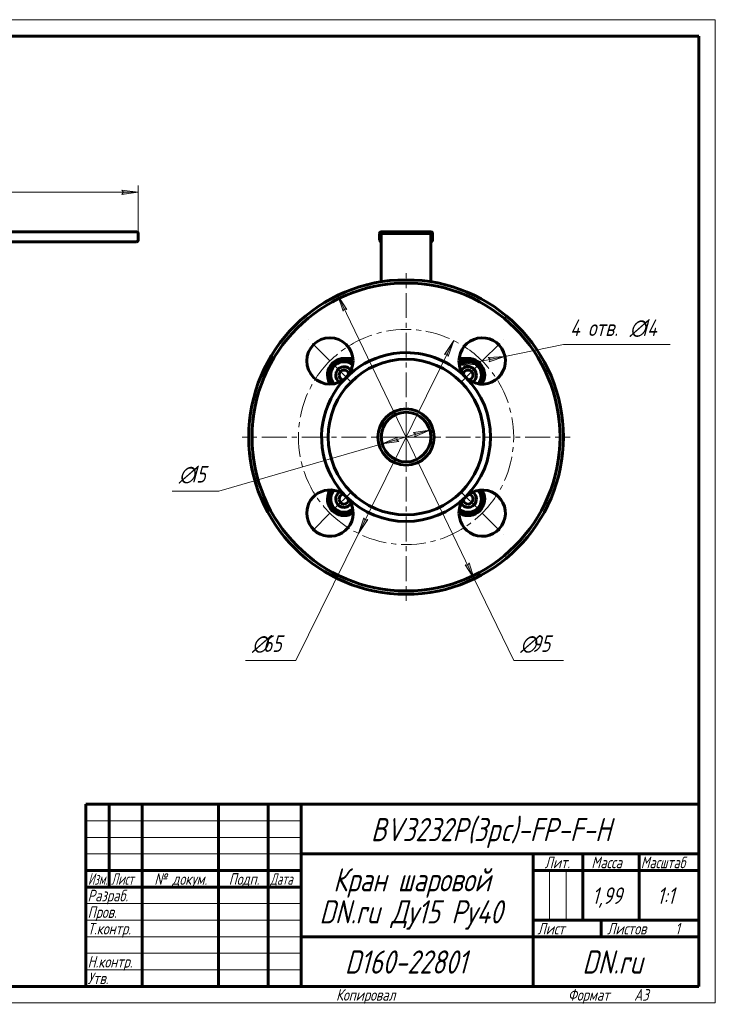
# Model space of a CAD drawing. Header units: millimetres. Extents: x 0 to 420, y 0 to 297.
# Tile 7 of 7: x 210 to 420, y 0 to 297. Entities that reach past the tile are written whole.
import ezdxf

# ---------------------------------------------------------------- set-up
doc = ezdxf.new("R2010")
doc.units = ezdxf.units.MM
for name, pattern in [('K5LT_AXLED', [12, 7.5, -1.5, 1.5, -1.5]), ('K5LT_BASIC', [0]), ('K5LT_THIN', [0])]:
    doc.linetypes.add(name, pattern=pattern)
doc.layers.add('Системный слой', color=7, linetype='Continuous')
doc.layers.add('Системный слой (1)', color=7, linetype='Continuous', true_color=0x6c6c6c)
doc.styles.add('KDIMTEXTSTYLE', font='GOST_AU.SHX', dxfattribs={"width": 0.96, "oblique": 15, "height": 5})
doc.styles.add('KTEXTSTYLE', font='GOST_AU.SHX', dxfattribs={"width": 0.96, "height": 5})
doc.dimstyles.new('KDIMSTYLE (1.00)', dxfattribs={"dimtxt": 5, "dimasz": 1, "dimexe": 2, "dimexo": 0, "dimgap": 1, "dimtad": 1, "dimtxsty": 'KDIMTEXTSTYLE', "dimsah": 1, "dimcen": 0, "dimdle": 1, "dimadec": 0, "dimazin": 0, "dimtfac": 0.667, "dimtmove": 0, "dimatfit": 3, "dimfxl": 1, "dimtvp": 1, "dimtolj": 1, "dimtzin": 0, "dimarcsym": 0})

# ---------------------------------------------------------------- blocks, each defined once
blk = doc.blocks.new('D2')
at = {"layer": 'Системный слой (1)'}
for points in [[(116.8, 244.9), (121.8, 245.55), (121.3, 244.9), (121.8, 244.24)], [(245.8, 244.9), (240.8, 245.55), (241.3, 244.9), (240.8, 244.24)]]:
    blk.add_hatch(color=7, dxfattribs=at).paths.add_polyline_path(points)
at = {"layer": 'Системный слой (1)', "color": 7, "linetype": 'K5LT_THIN', "lineweight": 18}
for p, q in [((116.8, 213.93), (116.8, 246.9)), ((245.8, 232.43), (245.8, 246.9)), ((116.8, 244.9), (121.8, 245.55)), ((121.8, 244.24), (116.8, 244.9)), ((121.8, 245.55), (121.3, 244.9)), ((121.3, 244.9), (121.8, 244.24)), ((241.3, 244.9), (240.8, 245.55)), ((240.8, 245.55), (245.8, 244.9)), ((245.8, 244.9), (240.8, 244.24)), ((240.8, 244.24), (241.3, 244.9))]:
    blk.add_line(p, q, dxfattribs=at)
blk.add_wipeout([(189.66, 245.9), (189.66, 253.28), (199.53, 253.28), (199.53, 245.9)]).dxf.layer = 'Системный слой (1)'
blk.add_line((245.8, 244.9), (116.8, 244.9), dxfattribs=at)
at = {"layer": 'Системный слой (1)', "color": 7, "insert": (189.66, 252.48), "char_height": 5, "attachment_point": 1, "style": 'KTEXTSTYLE'}
blk.add_mtext('\\H5.0;\\W1.000;\\Q15;\\Q15;\\W0.965;129', dxfattribs=at)
blk = doc.blocks.new('KDIMARROW_01')
at = {"layer": 'Системный слой'}
blk.add_hatch(color=0, dxfattribs=at).paths.add_polyline_path([(0, 0), (-5, 0.66), (-4.5, 0), (-5, -0.66)])
at = {"layer": 'Системный слой', "color": 0, "linetype": 'K5LT_THIN', "lineweight": 18}
for p, q in [((-4.5, 0), (-5, 0.66)), ((-5, 0.66), (0, 0)), ((0, 0), (-5, -0.66)), ((-5, -0.66), (-4.5, 0))]:
    blk.add_line(p, q, dxfattribs=at)
at = {"layer": 'Системный слой (1)', "color": 0, "linetype": 'K5LT_THIN', "lineweight": 18}
blk.add_line((116.8, 170.93), (115.8, 170.93), dxfattribs=at)
blk = doc.blocks.new('D5')
at = {"layer": 'Системный слой (1)'}
for points in [[(308.79, 209.51), (306.03, 213.73), (307.61, 208.94), (307.98, 209.67)], [(347.25, 128.14), (345.67, 132.93), (345.3, 132.19), (344.49, 132.36)]]:
    blk.add_hatch(color=7, dxfattribs=at).paths.add_polyline_path(points)
at = {"layer": 'Системный слой (1)', "color": 7, "linetype": 'K5LT_THIN', "lineweight": 18}
for p, q in [((306.03, 213.73), (308.79, 209.51)), ((307.61, 208.94), (306.03, 213.73)), ((306.03, 213.73), (347.25, 128.14)), ((307.98, 209.67), (307.61, 208.94)), ((308.79, 209.51), (307.98, 209.67)), ((347.25, 128.14), (344.49, 132.36)), ((344.49, 132.36), (345.3, 132.19)), ((345.3, 132.19), (345.67, 132.93)), ((345.67, 132.93), (347.25, 128.14)), ((347.25, 128.14), (359.14, 103.45))]:
    blk.add_line(p, q, dxfattribs=at)
blk.add_wipeout([(361.14, 104.45), (361.14, 111.83), (371.78, 111.83), (371.78, 104.45)]).dxf.layer = 'Системный слой (1)'
blk.add_line((359.14, 103.45), (374.22, 103.45), dxfattribs=at)
at = {"layer": 'Системный слой (1)', "color": 7, "char_height": 5, "attachment_point": 1, "style": 'KTEXTSTYLE'}
for s, insert in [('\\H5.0;\\W1.000;\\Q15;\\Q15;\\W0.965;∅', (361.14, 111.04)), ('\\H5.0;\\W1.000;\\Q15;\\Q15;\\W0.965;95', (364.45, 111.04))]:
    blk.add_mtext(s, dxfattribs=dict(at, insert=insert))
blk = doc.blocks.new('D6')
at = {"layer": 'Системный слой (1)'}
for points in [[(339.4, 195.3), (341.03, 200.07), (338.22, 195.88), (339.03, 196.04)], [(312.25, 141.79), (315.06, 145.98), (314.25, 145.82), (313.88, 146.56)]]:
    blk.add_hatch(color=7, dxfattribs=at).paths.add_polyline_path(points)
at = {"layer": 'Системный слой (1)', "color": 7, "linetype": 'K5LT_THIN', "lineweight": 18}
for p, q in [((341.03, 200.07), (312.25, 141.79)), ((338.22, 195.88), (341.03, 200.07)), ((341.03, 200.07), (339.4, 195.3)), ((339.03, 196.04), (338.22, 195.88)), ((339.4, 195.3), (339.03, 196.04)), ((312.25, 141.79), (313.88, 146.56)), ((315.06, 145.98), (312.25, 141.79)), ((313.88, 146.56), (314.25, 145.82)), ((314.25, 145.82), (315.06, 145.98)), ((312.25, 141.79), (293.33, 103.45))]:
    blk.add_line(p, q, dxfattribs=at)
blk.add_wipeout([(280.12, 104.45), (280.12, 111.83), (290.88, 111.83), (290.88, 104.45)]).dxf.layer = 'Системный слой (1)'
blk.add_line((293.33, 103.45), (278.12, 103.45), dxfattribs=at)
at = {"layer": 'Системный слой (1)', "color": 7, "char_height": 5, "attachment_point": 1, "style": 'KTEXTSTYLE'}
for s, insert in [('\\H5.0;\\W1.000;\\Q15;\\Q15;\\W0.965;∅', (280.12, 111.04)), ('\\H5.0;\\W1.000;\\Q15;\\Q15;\\W0.965;65', (283.42, 111.04))]:
    blk.add_mtext(s, dxfattribs=dict(at, insert=insert))
blk = doc.blocks.new('D7')
at = {"layer": 'Системный слой (1)'}
for points in [[(329.22, 170.99), (333.85, 173.01), (328.86, 172.26), (329.52, 171.76)], [(324.42, 169.61), (323.76, 170.1), (324.06, 170.87), (319.43, 168.85)]]:
    blk.add_hatch(color=7, dxfattribs=at).paths.add_polyline_path(points)
at = {"layer": 'Системный слой (1)', "color": 7, "linetype": 'K5LT_THIN', "lineweight": 18}
for p, q in [((333.85, 173.01), (319.43, 168.85)), ((328.86, 172.26), (333.85, 173.01)), ((333.85, 173.01), (329.22, 170.99)), ((319.43, 168.85), (324.06, 170.87)), ((324.42, 169.61), (319.43, 168.85)), ((324.06, 170.87), (323.76, 170.1)), ((323.76, 170.1), (324.42, 169.61)), ((329.52, 171.76), (328.86, 172.26)), ((329.22, 170.99), (329.52, 171.76)), ((319.43, 168.85), (270.07, 154.61))]:
    blk.add_line(p, q, dxfattribs=at)
blk.add_wipeout([(258.05, 155.61), (258.05, 162.99), (267.67, 162.99), (267.67, 155.61)]).dxf.layer = 'Системный слой (1)'
blk.add_line((270.07, 154.61), (256.05, 154.61), dxfattribs=at)
at = {"layer": 'Системный слой (1)', "color": 7, "char_height": 5, "attachment_point": 1, "style": 'KTEXTSTYLE'}
for s, insert in [('\\H5.0;\\W1.000;\\Q15;\\Q15;\\W0.965;∅', (258.05, 162.19)), ('\\H5.0;\\W1.000;\\Q15;\\Q15;\\W0.965;15', (261.36, 162.19))]:
    blk.add_mtext(s, dxfattribs=dict(at, insert=insert))
blk = doc.blocks.new('D8')
at = {"layer": 'Системный слой (1)'}
for points in [[(347.79, 192.87), (347.17, 193.42), (347.53, 194.16), (342.76, 192.53)], [(351.71, 193.66), (356.48, 195.3), (351.45, 194.95), (352.07, 194.41)]]:
    blk.add_hatch(color=7, dxfattribs=at).paths.add_polyline_path(points)
at = {"layer": 'Системный слой (1)', "color": 7, "linetype": 'K5LT_THIN', "lineweight": 18}
for p, q in [((356.48, 195.3), (374.14, 198.86)), ((342.76, 192.53), (356.48, 195.3)), ((342.76, 192.53), (347.53, 194.16)), ((347.53, 194.16), (347.17, 193.42)), ((347.17, 193.42), (347.79, 192.87)), ((351.45, 194.95), (356.48, 195.3)), ((352.07, 194.41), (351.45, 194.95)), ((356.48, 195.3), (351.71, 193.66)), ((351.71, 193.66), (352.07, 194.41)), ((347.79, 192.87), (342.76, 192.53))]:
    blk.add_line(p, q, dxfattribs=at)
blk.add_wipeout([(376.14, 199.86), (376.14, 207.24), (403.29, 207.24), (403.29, 199.86)]).dxf.layer = 'Системный слой (1)'
blk.add_line((374.14, 198.86), (406.42, 198.86), dxfattribs=at)
at = {"layer": 'Системный слой (1)', "color": 7, "char_height": 5, "attachment_point": 1, "style": 'KTEXTSTYLE'}
for s, insert in [('\\H5.0;\\W1.000;\\Q15;\\Q15;\\W0.965;4 отв. ', (376.14, 206.45)), ('\\H5.0;\\W1.000;\\Q15;\\Q15;\\W0.965;∅', (394.13, 206.45)), ('\\H5.0;\\W1.000;\\Q15;\\Q15;\\W0.965;14', (397.44, 206.45))]:
    blk.add_mtext(s, dxfattribs=dict(at, insert=insert))
blk = doc.blocks.new('U27')
at = {"layer": 'Системный слой (1)', "color": 150, "linetype": 'K5LT_BASIC', "lineweight": 60, "true_color": 0x0080ff}
for start, end in [(0, 125.3422), (324.6578, 0)]:
    blk.add_arc((345.38, 189.67), 4.75, start, end, dxfattribs=at)
blk = doc.blocks.new('U28')
at = {"layer": 'Системный слой (1)', "color": 150, "linetype": 'K5LT_BASIC', "lineweight": 60, "true_color": 0x0080ff}
for start, end in [(90, 215.3422), (54.6578, 90)]:
    blk.add_arc((307.9, 189.67), 4.75, start, end, dxfattribs=at)
blk = doc.blocks.new('U29')
at = {"layer": 'Системный слой (1)', "color": 150, "linetype": 'K5LT_BASIC', "lineweight": 60, "true_color": 0x0080ff}
for start, end in [(8.3288, 180), (180, 261.6712)]:
    blk.add_arc((307.9, 189.67), 1.5, start, end, dxfattribs=at)
blk = doc.blocks.new('U30')
at = {"layer": 'Системный слой (1)', "color": 150, "linetype": 'K5LT_BASIC', "lineweight": 60, "true_color": 0x0080ff}
for start, end in [(98.3288, 180), (180, 351.6712)]:
    blk.add_arc((307.9, 152.19), 1.5, start, end, dxfattribs=at)
blk = doc.blocks.new('U31')
at = {"layer": 'Системный слой (1)', "color": 150, "linetype": 'K5LT_BASIC', "lineweight": 60, "true_color": 0x0080ff}
for start, end in [(270, 35.3422), (234.6578, 270)]:
    blk.add_arc((345.38, 152.19), 4.75, start, end, dxfattribs=at)
blk = doc.blocks.new('U32')
at = {"layer": 'Системный слой (1)', "color": 150, "linetype": 'K5LT_BASIC', "lineweight": 60, "true_color": 0x0080ff}
for start, end in [(144.6578, 180), (180, 305.3422)]:
    blk.add_arc((307.9, 152.19), 4.75, start, end, dxfattribs=at)
blk = doc.blocks.new('U33')
at = {"layer": 'Системный слой (1)', "color": 30, "linetype": 'K5LT_AXLED', "lineweight": 18, "true_color": 0xff8000}
for q in [(326.64, 220.43), (277.14, 170.93), (376.14, 170.93), (326.64, 121.43)]:
    blk.add_line((326.64, 170.93), q, dxfattribs=at)
blk = doc.blocks.new('U34')
at = {"layer": 'Системный слой (1)', "color": 30, "linetype": 'K5LT_AXLED', "lineweight": 18, "true_color": 0xff8000}
for p, q in [((303.66, 193.91), (297.3, 200.28)), ((349.62, 193.91), (355.99, 200.28)), ((310.02, 187.55), (303.66, 193.91)), ((343.26, 187.55), (349.62, 193.91)), ((310.02, 154.31), (303.66, 147.95)), ((343.26, 154.31), (349.62, 147.95)), ((303.66, 147.95), (297.3, 141.59)), ((349.62, 147.95), (355.99, 141.59))]:
    blk.add_line(p, q, dxfattribs=at)
for start, end in [(45, 135), (135, 225), (315, 45), (225, 315)]:
    blk.add_arc((326.64, 170.93), 32.5, start, end, dxfattribs=at)
blk = doc.blocks.new('U35')
at = {"color": 7, "linetype": 'K5LT_THIN', "lineweight": 18}
for p, q in [((0, 297), (420, 297)), ((420, 297), (420, 0)), ((230, 55), (295, 55)), ((230, 50), (295, 50)), ((230, 45), (295, 45)), ((369.96, 25), (369.96, 40)), ((374.98, 25), (374.98, 40)), ((230, 30), (295, 30)), ((230, 25), (295, 25)), ((230, 20), (295, 20)), ((230, 15), (295, 15)), ((230, 10), (295, 10)), ((420, 0), (0, 0))]:
    blk.add_line(p, q, dxfattribs=at)
at = {"color": 150, "linetype": 'K5LT_BASIC', "lineweight": 60, "true_color": 0x0080ff}
for p, q in [((20, 292), (415, 292)), ((415, 292), (415, 5)), ((230, 60), (415, 60)), ((230, 5), (230, 60)), ((237, 35), (237, 60)), ((247, 5), (247, 60)), ((270, 5), (270, 60)), ((285, 5), (285, 60)), ((295, 5), (295, 60)), ((295, 45), (415, 45)), ((365, 5), (365, 45)), ((380, 25), (380, 45)), ((397, 25), (397, 45)), ((230, 40), (295, 40)), ((365, 40), (380, 40)), ((380, 40), (415, 40)), ((230, 35), (295, 35)), ((365, 25), (415, 25)), ((385.57, 20), (385.57, 25)), ((295, 20), (365, 20)), ((365, 20), (415, 20)), ((415, 5), (20, 5))]:
    blk.add_line(p, q, dxfattribs=at)
at = {"color": 7, "attachment_point": 1, "style": 'KTEXTSTYLE'}
for s, insert, char_height in [('\\H5.0;\\W1.000;\\Q15;\\Q15;\\W0.965;\\H7.00;BV3232P(3pc)-FP-F-H', (316.04, 55.86), 7), ('\\H5.0;\\W1.000;\\Q15;\\Q15;\\W0.965;\\H3.50;Лит.', (368.47, 44.18), 3.5), ('\\H5.0;\\W1.000;\\Q15;\\Q15;\\W0.965;\\H3.50;Масса', (382.58, 44.18), 3.5), ('\\H5.0;\\W1.000;\\Q15;\\Q15;\\W0.930;\\H3.50;Масштаб', (397.52, 44.18), 3.5), ('\\H5.0;\\W1.000;\\Q15;\\Q15;\\W0.784;\\H3.50;Изм.', (230.62, 39.18), 3.5), ('\\H5.0;\\W1.000;\\Q15;\\Q15;\\W0.799;\\H3.50;Лист', (237.61, 39.18), 3.5), ('\\H5.0;\\W1.000;\\Q15;\\Q15;\\W0.965;\\H3.50;№ докум.', (250.63, 39.18), 3.5), ('\\H5.0;\\W1.000;\\Q15;\\Q15;\\W0.965;\\H3.50;Подп.', (273.1, 39.18), 3.5), ('\\H5.0;\\W1.000;\\Q15;\\Q15;\\W0.799;\\H3.50;Дата', (285.61, 39.18), 3.5), ('\\H5.0;\\W1.000;\\Q15;\\Q15;\\W0.965;\\H7.00;Кран шаровой', (304.65, 40.69), 7), ('\\H5.0;\\W1.000;\\Q15;\\Q15;\\W0.965;\\H3.50;Разраб.', (230.5, 34.18), 3.5), ('\\H5.0;\\W1.000;\\Q15;\\Q15;\\W0.965;1,99', (382.83, 34.9), 5), ('\\H5.0;\\W1.000;\\Q15;\\Q15;\\W0.965;{\\c16711680;1:1}', (402.44, 34.9), 5), ('\\H5.0;\\W1.000;\\Q15;\\Q15;\\W0.965;\\H7.00;DN.ru Ду15 Ру40', (300.48, 31.02), 7), ('\\H5.0;\\W1.000;\\Q15;\\Q15;\\W0.965;\\H3.50;Пров.', (230.5, 29.18), 3.5), ('\\H5.0;\\W1.000;\\Q15;\\Q15;\\W0.965;\\H3.50;Т.контр.', (230.5, 24.18), 3.5), ('\\H5.0;\\W1.000;\\Q15;\\Q15;\\W0.965;\\H3.50;Лист', (366.32, 24.18), 3.5), ('\\H5.0;\\W1.000;\\Q15;\\Q15;\\W0.965;\\H3.50;Листов', (387.36, 24.18), 3.5), ('\\H5.0;\\W1.000;\\Q15;\\Q15;\\W0.965;\\H3.50;1', (407.91, 24.18), 3.5), ('\\H5.0;\\W1.000;\\Q15;\\Q15;\\W0.965;\\H7.00;D160-22801', (308.17, 15.86), 7), ('\\H5.0;\\W1.000;\\Q15;\\Q15;\\W0.965;\\H7.00;DN.ru', (379.84, 15.86), 7), ('\\H5.0;\\W1.000;\\Q15;\\Q15;\\W0.965;\\H3.50;Н.контр.', (230.5, 14.18), 3.5), ('\\H5.0;\\W1.000;\\Q15;\\Q15;\\W0.965;\\H3.50;Утв.', (230.5, 9.18), 3.5), ('\\H5.0;\\W1.000;\\Q15;\\Q15;\\W0.965;\\H3.50;Копировал', (305.5, 4.18), 3.5), ('\\H5.0;\\W1.000;\\Q15;\\Q15;\\W0.965;\\H3.50;Формат', (375.5, 4.18), 3.5), ('\\H5.0;\\W1.000;\\Q15;\\Q15;\\W0.965;\\H3.50;A3', (395.5, 4.18), 3.5)]:
    blk.add_mtext(s, dxfattribs=dict(at, insert=insert, char_height=char_height))

msp = doc.modelspace()

# ---------------------------------------------------------------- linework, layer by layer
at = {"layer": 'Системный слой (1)', "color": 150, "linetype": 'K5LT_BASIC', "lineweight": 60, "true_color": 0x0080ff}
for p, q in [((240.801, 232.932), (147.801, 232.932)), ((240.801, 232.932), (245.301, 232.932)), ((245.801, 230.432), (245.801, 232.432)), ((318.64, 232.432), (318.64, 230.432)), ((319.14, 232.932), (334.14, 232.932)), ((319.14, 230.932), (319.14, 232.432)), ((319.14, 232.432), (334.14, 232.432)), ((334.14, 232.432), (334.14, 230.932)), ((334.64, 232.432), (334.64, 230.432)), ((147.801, 229.932), (240.801, 229.932)), ((245.301, 229.932), (240.801, 229.932)), ((319.14, 230.932), (319.14, 217.836)), ((334.14, 230.932), (334.14, 217.836)), ((304.438, 191.67), (305.592, 193.67)), ((305.592, 193.67), (307.902, 193.67)), ((310.618, 194.67), (307.902, 194.67)), ((307.902, 193.67), (310.211, 193.67)), ((310.211, 193.67), (310.599, 192.998)), ((310.659, 193.86), (310.313, 194.05)), ((342.967, 194.05), (342.621, 193.86)), ((345.379, 194.67), (342.662, 194.67)), ((343.379, 193.134), (345.379, 194.289)), ((345.379, 194.289), (347.379, 193.134)), ((303.283, 189.67), (304.438, 191.67)), ((342.718, 192.753), (343.379, 193.134)), ((347.379, 193.134), (349.379, 191.98)), ((349.379, 191.98), (349.379, 189.67)), ((304.438, 187.67), (303.283, 189.67)), ((304.819, 187.01), (304.438, 187.67)), ((349.379, 189.67), (349.379, 187.361)), ((303.522, 187.259), (303.712, 186.913)), ((349.379, 187.361), (348.707, 186.973)), ((349.568, 186.913), (349.758, 187.259)), ((303.712, 154.951), (303.522, 154.605)), ((303.902, 154.503), (304.574, 154.891)), ((348.461, 154.854), (348.843, 154.194)), ((349.758, 154.605), (349.568, 154.951)), ((303.902, 152.194), (303.902, 154.503)), ((303.902, 149.884), (303.902, 152.194)), ((348.843, 154.194), (349.997, 152.194)), ((349.997, 152.194), (348.843, 150.194)), ((305.902, 148.729), (303.902, 149.884)), ((307.902, 147.575), (305.902, 148.729)), ((309.902, 148.729), (307.902, 147.575)), ((310.562, 149.111), (309.902, 148.729)), ((343.069, 148.194), (342.681, 148.866)), ((348.843, 150.194), (347.688, 148.194)), ((310.313, 147.814), (310.659, 148.004)), ((342.621, 148.004), (342.967, 147.814)), ((345.379, 148.194), (343.069, 148.194)), ((347.688, 148.194), (345.379, 148.194))]:
    msp.add_line(p, q, dxfattribs=at)
for centre, radius, start, end in [((245.301, 232.432), 0.5, 0, 90), ((319.14, 232.432), 0.5, 90, 180), ((334.14, 232.432), 0.5, 0, 90), ((245.301, 230.432), 0.5, 270, 0), ((319.14, 230.432), 0.5, 180, 270), ((334.14, 230.432), 0.5, 270, 0), ((326.64, 170.932), 47.5, 0, 180), ((349.621, 193.913), 7, 225, 180), ((326.64, 170.932), 25.5, 90, 225), ((326.64, 170.932), 25.5, 45, 90), ((307.902, 189.67), 5, 61.16326, 208.83674), ((307.902, 189.67), 4, 90, 150), ((307.902, 189.67), 4, 48.58332, 90), ((349.621, 193.913), 7, 180, 225), ((345.379, 189.67), 5, 331.16326, 118.83674), ((345.379, 189.67), 4, 60, 120), ((307.902, 189.67), 4, 150, 210), ((307.902, 189.67), 2.5, 31.99712, 180), ((345.379, 189.67), 4, 120, 131.41668), ((345.379, 189.67), 2.5, 0, 148.00288), ((345.379, 189.67), 4, 0, 60), ((307.902, 189.67), 4, 210, 221.41668), ((307.902, 189.67), 2.5, 180, 238.00288), ((326.64, 170.932), 25.5, 315, 45), ((345.379, 189.67), 2.5, 301.99712, 0), ((345.379, 189.67), 4, 318.58332, 0), ((326.64, 170.932), 47.5, 180, 0), ((303.659, 147.951), 7, 45, 180), ((307.902, 152.194), 4, 138.58332, 180), ((349.621, 147.951), 7, 180, 135), ((345.379, 152.194), 4, 30, 41.41668), ((303.659, 147.951), 7, 180, 45), ((307.902, 152.194), 5, 151.16326, 298.83674), ((307.902, 152.194), 4, 180, 240), ((307.902, 152.194), 2.5, 121.99712, 180), ((307.902, 152.194), 2.5, 180, 328.00288), ((326.64, 170.932), 25.5, 225, 315), ((349.621, 147.951), 7, 135, 180), ((345.379, 152.194), 5, 241.16326, 28.83674), ((345.379, 152.194), 2.5, 211.99712, 0), ((345.379, 152.194), 2.5, 0, 58.00288), ((345.379, 152.194), 4, 330, 30), ((307.902, 152.194), 4, 240, 300), ((307.902, 152.194), 4, 300, 311.41668), ((345.379, 152.194), 4, 228.58332, 270), ((345.379, 152.194), 4, 270, 330)]:
    msp.add_arc(centre, radius, start, end, dxfattribs=at)

# ---------------------------------------------------------------- next in the draw order: dimensions: what is measured, and where the dimension line sits
at = {"layer": 'Системный слой (1)', "color": 7}
dim = msp.add_linear_dim(base=(245.801, 244.896), p1=(116.801, 213.932), p2=(245.801, 232.432), dimstyle='KDIMSTYLE (1.00)', override={"dimexo": 0, "dimpost": '\\H5.0;\\W0.965;\\Q15;<>', "dimblk1": 'KDIMARROW_01', "dimblk2": 'KDIMARROW_01', "dimse1": 0, "dimse2": 0, "dimclrt": 7, "dimtol": 1, "dimtp": 0, "dimtm": 0, "dimtdec": 5, "dimtolj": 1}, dxfattribs=at)
dim.commit()
dim.dimension.update_dxf_attribs({"geometry": 'D2', "text_midpoint": (194.801, 244.896), "dimtype": 160})
dim = msp.add_diameter_dim_2p(p1=(306.029, 213.727), p2=(347.251, 128.137), dimstyle='KDIMSTYLE (1.00)', override={"dimtih": 1, "dimtoh": 1, "dimpost": '\\H5.0;\\W0.965;\\Q15;<>', "dimblk1": 'KDIMARROW_01', "dimblk2": 'KDIMARROW_01', "dimclrt": 7, "dimtol": 1, "dimtp": 0, "dimtm": 0, "dimtdec": 5, "dimtmove": 1, "dimatfit": 2, "dimtolj": 1}, dxfattribs=at)
dim.commit()
dim.dimension.update_dxf_attribs({"geometry": 'D5', "text_midpoint": (361.14, 103.45), "dimtype": 163})

# ---------------------------------------------------------------- next in the draw order: linework, layer by layer
at = {"layer": 'Системный слой (1)', "color": 150, "linetype": 'K5LT_BASIC', "lineweight": 60, "true_color": 0x0080ff}
msp.add_arc((345.379, 152.194), 1.5, 188.32879, 81.67121, dxfattribs=at)

# ---------------------------------------------------------------- next in the draw order: block references
at = {"layer": 'Системный слой (1)'}
msp.add_blockref('U31', (0, 0), dxfattribs=at)

# ---------------------------------------------------------------- next in the draw order: dimensions: what is measured, and where the dimension line sits
at = {"layer": 'Системный слой (1)', "color": 7}
for p1, p2, override, picture, middle in [((342.76, 192.528), (356.483, 195.298), {"dimtih": 1, "dimtoh": 1, "dimpost": '\\H5.0;\\W0.965;\\Q15;\\Q15;4 отв. \\H5.0;\\W0.965;\\Q15;<>', "dimblk1": 'KDIMARROW_01', "dimblk2": 'KDIMARROW_01', "dimclrt": 7, "dimtol": 1, "dimtp": 0, "dimtm": 0, "dimtdec": 5, "dimtmove": 1, "dimatfit": 2, "dimtolj": 1}, 'D8', (376.14, 198.863)), ((341.026, 200.075), (312.254, 141.789), {"dimtih": 1, "dimtoh": 1, "dimpost": '\\H5.0;\\W0.965;\\Q15;<>', "dimblk1": 'KDIMARROW_01', "dimblk2": 'KDIMARROW_01', "dimclrt": 7, "dimtol": 1, "dimtp": 0, "dimtm": 0, "dimtdec": 5, "dimtmove": 1, "dimatfit": 2, "dimtolj": 1}, 'D6', (291.328, 103.45))]:
    dim = msp.add_diameter_dim_2p(p1=p1, p2=p2, dimstyle='KDIMSTYLE (1.00)', override=override, dxfattribs=at)
    dim.commit()
    dim.dimension.update_dxf_attribs({"geometry": picture, "text_midpoint": middle, "dimtype": 163})

# ---------------------------------------------------------------- next in the draw order: linework, layer by layer
at = {"layer": 'Системный слой (1)', "color": 150, "linetype": 'K5LT_BASIC', "lineweight": 60, "true_color": 0x0080ff}
msp.add_circle((303.659, 193.913), 7, dxfattribs=at)
msp.add_arc((345.379, 189.67), 1.5, 278.32879, 171.67121, dxfattribs=at)

# ---------------------------------------------------------------- next in the draw order: block references
at = {"layer": 'Системный слой (1)'}
for name in ['U28', 'U27', 'U29']:
    msp.add_blockref(name, (0, 0), dxfattribs=at)

# ---------------------------------------------------------------- next in the draw order: dimensions: what is measured, and where the dimension line sits
at = {"layer": 'Системный слой (1)', "color": 7}
dim = msp.add_diameter_dim_2p(p1=(333.846, 173.012), p2=(319.434, 168.852), dimstyle='KDIMSTYLE (1.00)', override={"dimtih": 1, "dimtoh": 1, "dimpost": '\\H5.0;\\W0.965;\\Q15;<>', "dimblk1": 'KDIMARROW_01', "dimblk2": 'KDIMARROW_01', "dimclrt": 7, "dimtol": 1, "dimtp": 0, "dimtm": 0, "dimtdec": 5, "dimtmove": 1, "dimatfit": 2, "dimtolj": 1}, dxfattribs=at)
dim.commit()
dim.dimension.update_dxf_attribs({"geometry": 'D7', "text_midpoint": (268.075, 154.605), "dimtype": 163})

# ---------------------------------------------------------------- next in the draw order: linework, layer by layer
at = {"layer": 'Системный слой (1)', "color": 150, "linetype": 'K5LT_BASIC', "lineweight": 60, "true_color": 0x0080ff}
for radius in [46.5, 23.5, 8.5, 7.5]:
    msp.add_circle((326.64, 170.932), radius, dxfattribs=at)

# ---------------------------------------------------------------- next in the draw order: block references
msp.add_blockref('U35', (0, 0))
at = {"layer": 'Системный слой (1)'}
for name in ['U33', 'U34', 'U32', 'U30']:
    msp.add_blockref(name, (0, 0), dxfattribs=at)

doc.saveas('drawing.dxf')
